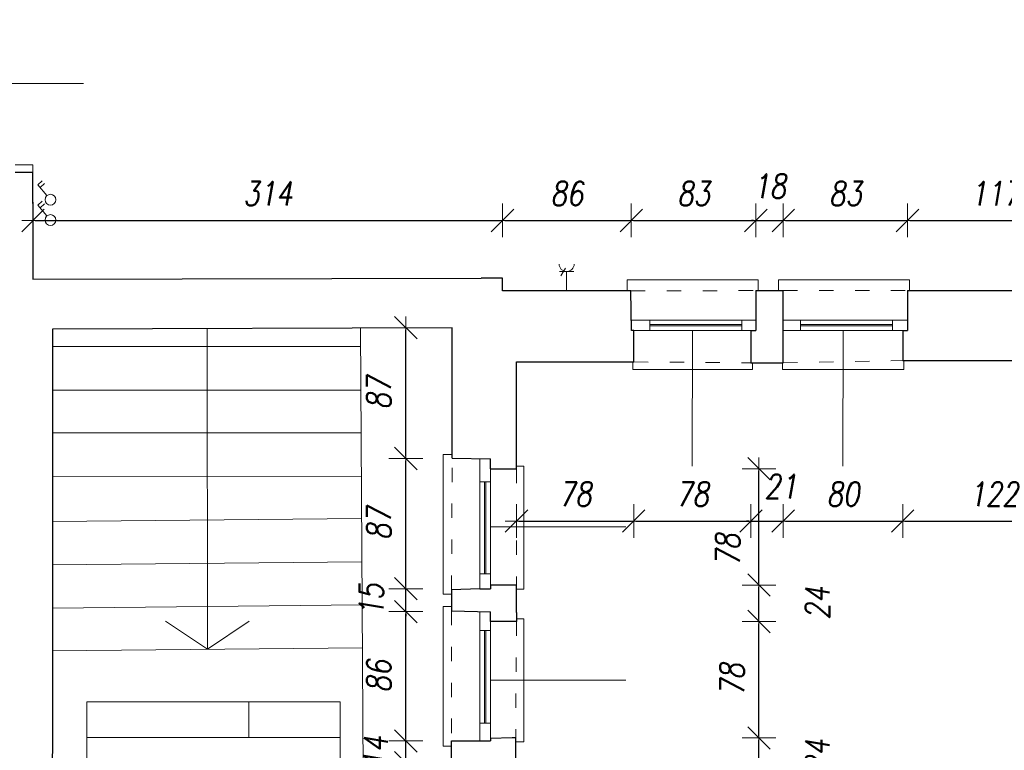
# Model space of a CAD drawing. Header units: millimetres. Extents: x -58431 to 28973, y -32170 to 9431.
# Tile 18 of 54: x -43813 to -37238, y -13951 to -9070. Entities that reach past the tile are written whole.
import ezdxf

# ---------------------------------------------------------------- set-up
doc = ezdxf.new("R2010")
doc.units = ezdxf.units.MM
doc.header["$LTSCALE"] = 8
doc.linetypes.add('ACAD_ISO03W100', pattern=[30, 12, -18])
doc.layers.get('Defpoints').update_dxf_attribs({"lineweight": 0})
for name, color, linetype, lineweight in [('A_DIMEN', 7, 'Continuous', 0), ('BAM_OPISY POWIERZCHNI', 40, 'Continuous', 0), ('BAM_WYPOSAŻENIE KUCHNIA', 110, 'Continuous', 0), ('instalacje', 6, 'Continuous', 0), ('piętro_dzwi i okna', 3, 'Continuous', 0), ('piętro_parapet', 6, 'Continuous', 0), ('piętro_podciąg', 2, 'ACAD_ISO03W100', 0), ('piętro_rzut', 7, 'Continuous', 30), ('piętro_schody', 4, 'Continuous', 0), ('RZUT_wymiarowanie', 2, 'Continuous', 0), ('wymiarowanie', 4, 'Continuous', 0)]:
    doc.layers.add(name, color=color, linetype=linetype, lineweight=lineweight)
doc.styles.add('ROMANS1', font='romans.shx', dxfattribs={"width": 0.8, "oblique": 10})
doc.dimstyles.new('NARCH100', dxfattribs={"dimscale": 100, "dimtxt": 1.6, "dimasz": 0.15, "dimexe": 0, "dimexo": 0, "dimgap": 1, "dimtad": 1, "dimdec": 0, "dimlfac": 0.1, "dimrnd": 1, "dimdsep": 46, "dimtxsty": 'ROMANS1', "dimblk": 'wym', "dimcen": -1.5, "dimse1": 1, "dimse2": 1, "dimclrd": 4, "dimclre": 4, "dimclrt": 3, "dimadec": 0, "dimazin": 0, "dimtfac": 0.04, "dimtdec": 0, "dimtmove": 2, "dimatfit": 3, "dimldrblk": 'wym', "dimfxl": 0, "dimtolj": 1, "dimarcsym": 0})

# ---------------------------------------------------------------- blocks, each defined once
blk = doc.blocks.new('fwergerg')
at = {"layer": 'instalacje'}
for p, q in [((12069.5, -9310.6), (12142.2, -9249.7)), ((12124.1, -9264.9), (12149.4, -9295.1)), ((12142.2, -9249.7), (12167.5, -9279.9))]:
    blk.add_line(p, q, dxfattribs=at)
blk.add_circle((12042, -9334.2), 36.2, dxfattribs=at)
blk = doc.blocks.new('wym')
at = {"layer": 'A_DIMEN', "color": 4, "ltscale": 100}
for p, q in [((-5, -5), (5, 5)), ((0, -7.5), (0, 7.5)), ((-5, 0), (5, 0))]:
    blk.add_line(p, q, dxfattribs=at)
blk = doc.blocks.new('*D400')
at = {"layer": 'BAM_OPISY POWIERZCHNI', "color": 4, "lineweight": -2, "transparency": 16777216}
blk.add_line((-43709.5, -10411.8), (-40604, -10411.8), dxfattribs=at)
at = {"layer": 'Defpoints', "color": 0, "transparency": 16777216}
for p in [(-40589, -10411.8), (-43724.5, -10802.7), (-40589, -10797.9)]:
    blk.add_point(p, dxfattribs=at)
at = {"layer": 'BAM_OPISY POWIERZCHNI', "color": 4, "lineweight": -2, "transparency": 16777216, "xscale": 15, "yscale": 15, "zscale": 15, "rotation": 179.9999999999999}
blk.add_blockref('wym', (-43724.5, -10411.8), dxfattribs=at)
at = {"layer": 'BAM_OPISY POWIERZCHNI', "color": 4, "lineweight": -2, "transparency": 16777216, "xscale": 15, "yscale": 15, "zscale": 15}
blk.add_blockref('wym', (-40589, -10411.8), dxfattribs=at)
at = {"layer": 'BAM_OPISY POWIERZCHNI', "color": 3, "transparency": 16777216, "insert": (-42156.7, -10231.8), "char_height": 160, "attachment_point": 5, "style": 'ROMANS1'}
blk.add_mtext('\\A1;314', dxfattribs=at)
blk = doc.blocks.new('*D401')
at = {"layer": 'BAM_OPISY POWIERZCHNI', "color": 4, "lineweight": -2, "transparency": 16777216}
blk.add_line((-40574, -10411.8), (-39744.1, -10411.8), dxfattribs=at)
at = {"layer": 'Defpoints', "color": 0, "transparency": 16777216}
for p in [(-39729.1, -10411.8), (-40589, -10797.9), (-39729.1, -11076.7)]:
    blk.add_point(p, dxfattribs=at)
at = {"layer": 'BAM_OPISY POWIERZCHNI', "color": 4, "lineweight": -2, "transparency": 16777216, "xscale": 15, "yscale": 15, "zscale": 15, "rotation": 179.9999999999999}
blk.add_blockref('wym', (-40589, -10411.8), dxfattribs=at)
at = {"layer": 'BAM_OPISY POWIERZCHNI', "color": 4, "lineweight": -2, "transparency": 16777216, "xscale": 15, "yscale": 15, "zscale": 15}
blk.add_blockref('wym', (-39729.1, -10411.8), dxfattribs=at)
at = {"layer": 'BAM_OPISY POWIERZCHNI', "color": 3, "transparency": 16777216, "insert": (-40159, -10231.8), "char_height": 160, "attachment_point": 5, "style": 'ROMANS1'}
blk.add_mtext('\\A1;86', dxfattribs=at)
blk = doc.blocks.new('*D402')
at = {"layer": 'BAM_OPISY POWIERZCHNI', "color": 4, "lineweight": -2, "transparency": 16777216}
blk.add_line((-39714.1, -10411.8), (-38911.7, -10411.8), dxfattribs=at)
at = {"layer": 'Defpoints', "color": 0, "transparency": 16777216}
for p in [(-38896.7, -10411.8), (-39729.1, -11076.7), (-38896.7, -11076.6)]:
    blk.add_point(p, dxfattribs=at)
at = {"layer": 'BAM_OPISY POWIERZCHNI', "color": 4, "lineweight": -2, "transparency": 16777216, "xscale": 15, "yscale": 15, "zscale": 15, "rotation": 179.9999999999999}
blk.add_blockref('wym', (-39729.1, -10411.8), dxfattribs=at)
at = {"layer": 'BAM_OPISY POWIERZCHNI', "color": 4, "lineweight": -2, "transparency": 16777216, "xscale": 15, "yscale": 15, "zscale": 15}
blk.add_blockref('wym', (-38896.7, -10411.8), dxfattribs=at)
at = {"layer": 'BAM_OPISY POWIERZCHNI', "color": 3, "transparency": 16777216, "insert": (-39312.9, -10231.8), "char_height": 160, "attachment_point": 5, "style": 'ROMANS1'}
blk.add_mtext('\\A1;83', dxfattribs=at)
blk = doc.blocks.new('*D403')
at = {"layer": 'BAM_OPISY POWIERZCHNI', "color": 4, "lineweight": -2, "transparency": 16777216}
for p, q in [((-38911.7, -10411.8), (-38926.7, -10411.8)), ((-38896.7, -10411.8), (-38713.9, -10411.8)), ((-38698.9, -10411.8), (-38683.9, -10411.8))]:
    blk.add_line(p, q, dxfattribs=at)
at = {"layer": 'Defpoints', "color": 0, "transparency": 16777216}
for p in [(-38713.9, -10411.8), (-38896.7, -11076.6), (-38713.9, -11076.7)]:
    blk.add_point(p, dxfattribs=at)
at = {"layer": 'BAM_OPISY POWIERZCHNI', "color": 4, "lineweight": -2, "transparency": 16777216, "xscale": 15, "yscale": 15, "zscale": 15}
for p, rotation in [((-38896.7, -10411.8), 359.9999999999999), ((-38713.9, -10411.8), 179.9999999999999)]:
    blk.add_blockref('wym', p, dxfattribs=dict(at, rotation=rotation))
at = {"layer": 'BAM_OPISY POWIERZCHNI', "color": 3, "transparency": 16777216, "insert": (-38805.3, -10181.8), "char_height": 160, "attachment_point": 5, "style": 'ROMANS1'}
blk.add_mtext('\\A1;18', dxfattribs=at)
blk = doc.blocks.new('*D404')
at = {"layer": 'BAM_OPISY POWIERZCHNI', "color": 4, "lineweight": -2, "transparency": 16777216}
blk.add_line((-38698.9, -10411.8), (-37899.4, -10411.8), dxfattribs=at)
at = {"layer": 'Defpoints', "color": 0, "transparency": 16777216}
for p in [(-37884.4, -10411.8), (-38713.9, -11076.7), (-37884.4, -11076.6)]:
    blk.add_point(p, dxfattribs=at)
at = {"layer": 'BAM_OPISY POWIERZCHNI', "color": 4, "lineweight": -2, "transparency": 16777216, "xscale": 15, "yscale": 15, "zscale": 15, "rotation": 179.9999999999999}
blk.add_blockref('wym', (-38713.9, -10411.8), dxfattribs=at)
at = {"layer": 'BAM_OPISY POWIERZCHNI', "color": 4, "lineweight": -2, "transparency": 16777216, "xscale": 15, "yscale": 15, "zscale": 15}
blk.add_blockref('wym', (-37884.4, -10411.8), dxfattribs=at)
at = {"layer": 'BAM_OPISY POWIERZCHNI', "color": 3, "transparency": 16777216, "insert": (-38299.1, -10231.8), "char_height": 160, "attachment_point": 5, "style": 'ROMANS1'}
blk.add_mtext('\\A1;83', dxfattribs=at)
blk = doc.blocks.new('*D405')
at = {"layer": 'BAM_OPISY POWIERZCHNI', "color": 4, "lineweight": -2, "transparency": 16777216}
blk.add_line((-37869.4, -10411.8), (-36728.1, -10411.8), dxfattribs=at)
at = {"layer": 'Defpoints', "color": 0, "transparency": 16777216}
for p in [(-36713.1, -10411.8), (-37884.4, -11076.6), (-36713.1, -11076.7)]:
    blk.add_point(p, dxfattribs=at)
at = {"layer": 'BAM_OPISY POWIERZCHNI', "color": 4, "lineweight": -2, "transparency": 16777216, "xscale": 15, "yscale": 15, "zscale": 15, "rotation": 179.9999999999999}
blk.add_blockref('wym', (-37884.4, -10411.8), dxfattribs=at)
at = {"layer": 'BAM_OPISY POWIERZCHNI', "color": 4, "lineweight": -2, "transparency": 16777216, "xscale": 15, "yscale": 15, "zscale": 15}
blk.add_blockref('wym', (-36713.1, -10411.8), dxfattribs=at)
at = {"layer": 'BAM_OPISY POWIERZCHNI', "color": 3, "transparency": 16777216, "insert": (-37298.8, -10231.8), "char_height": 160, "attachment_point": 5, "style": 'ROMANS1'}
blk.add_mtext('\\A1;117', dxfattribs=at)
blk = doc.blocks.new('*D509')
at = {"layer": 'BAM_OPISY POWIERZCHNI', "color": 4, "lineweight": -2, "transparency": 16777216}
blk.add_line((-40480.7, -12419.5), (-39727.5, -12419.5), dxfattribs=at)
at = {"layer": 'Defpoints', "color": 0, "transparency": 16777216}
for p in [(-40495.7, -11355.2), (-39712.5, -11355.2, 33955.8), (-39712.5, -12419.5)]:
    blk.add_point(p, dxfattribs=at)
at = {"layer": 'BAM_OPISY POWIERZCHNI', "color": 4, "lineweight": -2, "transparency": 16777216, "xscale": 15, "yscale": 15, "zscale": 15, "rotation": 179.9999999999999}
blk.add_blockref('wym', (-40495.7, -12419.5), dxfattribs=at)
at = {"layer": 'BAM_OPISY POWIERZCHNI', "color": 4, "lineweight": -2, "transparency": 16777216, "xscale": 15, "yscale": 15, "zscale": 15}
blk.add_blockref('wym', (-39712.5, -12419.5), dxfattribs=at)
at = {"layer": 'BAM_OPISY POWIERZCHNI', "color": 3, "transparency": 16777216, "insert": (-40104.1, -12239.5), "char_height": 160, "attachment_point": 5, "style": 'ROMANS1'}
blk.add_mtext('\\A1;78', dxfattribs=at)
blk = doc.blocks.new('*D510')
at = {"layer": 'BAM_OPISY POWIERZCHNI', "color": 4, "lineweight": -2, "transparency": 16777216}
blk.add_line((-39697.5, -12419.5), (-38944.6, -12419.5), dxfattribs=at)
at = {"layer": 'Defpoints', "color": 0, "transparency": 16777216}
for p in [(-39712.5, -11355.2, 33955.8), (-38929.6, -11362.9), (-38929.6, -12419.5)]:
    blk.add_point(p, dxfattribs=at)
at = {"layer": 'BAM_OPISY POWIERZCHNI', "color": 4, "lineweight": -2, "transparency": 16777216, "xscale": 15, "yscale": 15, "zscale": 15, "rotation": 179.9999999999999}
blk.add_blockref('wym', (-39712.5, -12419.5), dxfattribs=at)
at = {"layer": 'BAM_OPISY POWIERZCHNI', "color": 4, "lineweight": -2, "transparency": 16777216, "xscale": 15, "yscale": 15, "zscale": 15}
blk.add_blockref('wym', (-38929.6, -12419.5), dxfattribs=at)
at = {"layer": 'BAM_OPISY POWIERZCHNI', "color": 3, "transparency": 16777216, "insert": (-39321.1, -12239.5), "char_height": 160, "attachment_point": 5, "style": 'ROMANS1'}
blk.add_mtext('\\A1;78', dxfattribs=at)
blk = doc.blocks.new('*D511')
at = {"layer": 'BAM_OPISY POWIERZCHNI', "color": 4, "lineweight": -2, "transparency": 16777216}
for p, q in [((-38944.6, -12419.5), (-38959.6, -12419.5)), ((-38929.6, -12419.5), (-38714.7, -12419.5)), ((-38699.7, -12419.5), (-38684.7, -12419.5))]:
    blk.add_line(p, q, dxfattribs=at)
at = {"layer": 'Defpoints', "color": 0, "transparency": 16777216}
for p in [(-38929.6, -11362.9), (-38714.7, -11362.1), (-38714.7, -12419.5)]:
    blk.add_point(p, dxfattribs=at)
at = {"layer": 'BAM_OPISY POWIERZCHNI', "color": 4, "lineweight": -2, "transparency": 16777216, "xscale": 15, "yscale": 15, "zscale": 15}
for p, rotation in [((-38929.6, -12419.5), 359.9999999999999), ((-38714.7, -12419.5), 179.9999999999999)]:
    blk.add_blockref('wym', p, dxfattribs=dict(at, rotation=rotation))
at = {"layer": 'BAM_OPISY POWIERZCHNI', "color": 3, "transparency": 16777216, "insert": (-38730.8, -12188.1), "char_height": 160, "attachment_point": 5, "style": 'ROMANS1'}
blk.add_mtext('\\A1;21', dxfattribs=at)
blk = doc.blocks.new('*D512')
at = {"layer": 'BAM_OPISY POWIERZCHNI', "color": 4, "lineweight": -2, "transparency": 16777216}
blk.add_line((-38699.7, -12419.5), (-37931.2, -12419.5), dxfattribs=at)
at = {"layer": 'Defpoints', "color": 0, "transparency": 16777216}
for p in [(-38714.7, -11362.1), (-37916.2, -11347.2, 22637.2), (-37916.2, -12419.5)]:
    blk.add_point(p, dxfattribs=at)
at = {"layer": 'BAM_OPISY POWIERZCHNI', "color": 4, "lineweight": -2, "transparency": 16777216, "xscale": 15, "yscale": 15, "zscale": 15, "rotation": 179.9999999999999}
blk.add_blockref('wym', (-38714.7, -12419.5), dxfattribs=at)
at = {"layer": 'BAM_OPISY POWIERZCHNI', "color": 4, "lineweight": -2, "transparency": 16777216, "xscale": 15, "yscale": 15, "zscale": 15}
blk.add_blockref('wym', (-37916.2, -12419.5), dxfattribs=at)
at = {"layer": 'BAM_OPISY POWIERZCHNI', "color": 3, "transparency": 16777216, "insert": (-38315.5, -12239.5), "char_height": 160, "attachment_point": 5, "style": 'ROMANS1'}
blk.add_mtext('\\A1;80', dxfattribs=at)
blk = doc.blocks.new('*D513')
at = {"layer": 'BAM_OPISY POWIERZCHNI', "color": 4, "lineweight": -2, "transparency": 16777216}
blk.add_line((-37901.2, -12419.5), (-36714.6, -12419.5), dxfattribs=at)
at = {"layer": 'Defpoints', "color": 0, "transparency": 16777216}
for p in [(-37916.2, -11347.2, 22637.2), (-36699.6, -11347.2, 22637.2), (-36699.6, -12419.5)]:
    blk.add_point(p, dxfattribs=at)
at = {"layer": 'BAM_OPISY POWIERZCHNI', "color": 4, "lineweight": -2, "transparency": 16777216, "xscale": 15, "yscale": 15, "zscale": 15, "rotation": 179.9999999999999}
blk.add_blockref('wym', (-37916.2, -12419.5), dxfattribs=at)
at = {"layer": 'BAM_OPISY POWIERZCHNI', "color": 4, "lineweight": -2, "transparency": 16777216, "xscale": 15, "yscale": 15, "zscale": 15}
blk.add_blockref('wym', (-36699.6, -12419.5), dxfattribs=at)
at = {"layer": 'BAM_OPISY POWIERZCHNI', "color": 3, "transparency": 16777216, "insert": (-37307.9, -12239.5), "char_height": 160, "attachment_point": 5, "style": 'ROMANS1'}
blk.add_mtext('\\A1;122', dxfattribs=at)
blk = doc.blocks.new('*D705')
at = {"layer": 'BAM_OPISY POWIERZCHNI', "color": 4, "lineweight": -2, "transparency": 16777216}
for p, q in [((-41234.3, -13873.7), (-41234.3, -13858.7)), ((-41234.3, -14033.5), (-41234.3, -13888.7)), ((-41234.3, -14048.5), (-41234.3, -14063.5))]:
    blk.add_line(p, q, dxfattribs=at)
at = {"layer": 'Defpoints', "color": 0, "transparency": 16777216}
for p in [(-41234.3, -13888.7), (-40739.7, -13888.7, -16689.2), (-40739.8, -14033.5, -16689.2)]:
    blk.add_point(p, dxfattribs=at)
at = {"layer": 'BAM_OPISY POWIERZCHNI', "color": 4, "lineweight": -2, "transparency": 16777216, "xscale": 15, "yscale": 15, "zscale": 15}
for p, rotation in [((-41234.3, -13888.7), 270), ((-41234.3, -14033.5), 90)]:
    blk.add_blockref('wym', p, dxfattribs=dict(at, rotation=rotation))
at = {"layer": 'BAM_OPISY POWIERZCHNI', "color": 3, "transparency": 16777216, "insert": (-41433.6, -13966.4), "char_height": 160, "attachment_point": 5, "rotation": 90, "style": 'ROMANS1'}
blk.add_mtext('\\A1;14', dxfattribs=at)
blk = doc.blocks.new('*D706')
at = {"layer": 'BAM_OPISY POWIERZCHNI', "color": 4, "lineweight": -2, "transparency": 16777216}
blk.add_line((-41234.3, -13873.7), (-41234.3, -13039.4), dxfattribs=at)
at = {"layer": 'Defpoints', "color": 0, "transparency": 16777216}
for p in [(-41234.3, -13024.4), (-40739.8, -13024.4, -16689.2), (-40739.7, -13888.7, -16689.2)]:
    blk.add_point(p, dxfattribs=at)
at = {"layer": 'BAM_OPISY POWIERZCHNI', "color": 4, "lineweight": -2, "transparency": 16777216, "xscale": 15, "yscale": 15, "zscale": 15}
for p, rotation in [((-41234.3, -13024.4), 90), ((-41234.3, -13888.7), 270)]:
    blk.add_blockref('wym', p, dxfattribs=dict(at, rotation=rotation))
at = {"layer": 'BAM_OPISY POWIERZCHNI', "color": 3, "transparency": 16777216, "insert": (-41414.3, -13456.5), "char_height": 160, "attachment_point": 5, "rotation": 90, "style": 'ROMANS1'}
blk.add_mtext('\\A1;86', dxfattribs=at)
blk = doc.blocks.new('*D707')
at = {"layer": 'BAM_OPISY POWIERZCHNI', "color": 4, "lineweight": -2, "transparency": 16777216}
for p, q in [((-41234.3, -12856.7), (-41234.3, -12841.7)), ((-41234.3, -13024.4), (-41234.3, -12871.7)), ((-41234.3, -13039.4), (-41234.3, -13054.4))]:
    blk.add_line(p, q, dxfattribs=at)
at = {"layer": 'Defpoints', "color": 0, "transparency": 16777216}
for p in [(-41234.3, -12871.7), (-40739.7, -12871.7, -16689.2), (-40739.8, -13024.4, -16689.2)]:
    blk.add_point(p, dxfattribs=at)
at = {"layer": 'BAM_OPISY POWIERZCHNI', "color": 4, "lineweight": -2, "transparency": 16777216, "xscale": 15, "yscale": 15, "zscale": 15}
for p, rotation in [((-41234.3, -12871.7), 270), ((-41234.3, -13024.4), 90)]:
    blk.add_blockref('wym', p, dxfattribs=dict(at, rotation=rotation))
at = {"layer": 'BAM_OPISY POWIERZCHNI', "color": 3, "transparency": 16777216, "insert": (-41464.3, -12948.1), "char_height": 160, "attachment_point": 5, "rotation": 90, "style": 'ROMANS1'}
blk.add_mtext('\\A1;15', dxfattribs=at)
blk = doc.blocks.new('*D708')
at = {"layer": 'BAM_OPISY POWIERZCHNI', "color": 4, "lineweight": -2, "transparency": 16777216}
blk.add_line((-41234.3, -12856.7), (-41234.3, -12017), dxfattribs=at)
at = {"layer": 'Defpoints', "color": 0, "transparency": 16777216}
for p in [(-41234.3, -12002), (-40739.8, -12002, -16689.2), (-40739.7, -12871.7, -16689.2)]:
    blk.add_point(p, dxfattribs=at)
at = {"layer": 'BAM_OPISY POWIERZCHNI', "color": 4, "lineweight": -2, "transparency": 16777216, "xscale": 15, "yscale": 15, "zscale": 15}
for p, rotation in [((-41234.3, -12002), 90), ((-41234.3, -12871.7), 270)]:
    blk.add_blockref('wym', p, dxfattribs=dict(at, rotation=rotation))
at = {"layer": 'BAM_OPISY POWIERZCHNI', "color": 3, "transparency": 16777216, "insert": (-41414.3, -12436.9), "char_height": 160, "attachment_point": 5, "rotation": 90, "style": 'ROMANS1'}
blk.add_mtext('\\A1;87', dxfattribs=at)
blk = doc.blocks.new('*D709')
at = {"layer": 'BAM_OPISY POWIERZCHNI', "color": 4, "lineweight": -2, "transparency": 16777216}
blk.add_line((-41234.3, -11987), (-41234.3, -11143), dxfattribs=at)
at = {"layer": 'Defpoints', "color": 0, "transparency": 16777216}
for p in [(-41234.3, -11128), (-40925.4, -11128), (-40739.8, -12002, -16689.2)]:
    blk.add_point(p, dxfattribs=at)
at = {"layer": 'BAM_OPISY POWIERZCHNI', "color": 4, "lineweight": -2, "transparency": 16777216, "xscale": 15, "yscale": 15, "zscale": 15}
for p, rotation in [((-41234.3, -11128), 90), ((-41234.3, -12002), 270)]:
    blk.add_blockref('wym', p, dxfattribs=dict(at, rotation=rotation))
at = {"layer": 'BAM_OPISY POWIERZCHNI', "color": 3, "transparency": 16777216, "insert": (-41414.3, -11565), "char_height": 160, "attachment_point": 5, "rotation": 90, "style": 'ROMANS1'}
blk.add_mtext('\\A1;87', dxfattribs=at)
blk = doc.blocks.new('*D713')
at = {"layer": 'BAM_OPISY POWIERZCHNI', "color": 4, "lineweight": -2, "transparency": 16777216}
blk.add_line((-38876.1, -14093.7), (-38876.1, -13883.7), dxfattribs=at)
at = {"layer": 'Defpoints', "color": 0, "transparency": 16777216}
for p in [(-40500.7, -13868.7, -16689.2), (-38876.1, -13868.7), (-40500.7, -14108.7, -16689.2)]:
    blk.add_point(p, dxfattribs=at)
at = {"layer": 'BAM_OPISY POWIERZCHNI', "color": 4, "lineweight": -2, "transparency": 16777216, "xscale": 15, "yscale": 15, "zscale": 15}
for p, rotation in [((-38876.1, -13868.7), 90), ((-38876.1, -14108.7), 270)]:
    blk.add_blockref('wym', p, dxfattribs=dict(at, rotation=rotation))
at = {"layer": 'BAM_OPISY POWIERZCHNI', "color": 3, "transparency": 16777216, "insert": (-38486.1, -13988.7), "char_height": 160, "attachment_point": 5, "rotation": 90, "style": 'ROMANS1'}
blk.add_mtext('\\A1;24', dxfattribs=at)
blk = doc.blocks.new('*D714')
at = {"layer": 'BAM_OPISY POWIERZCHNI', "color": 4, "lineweight": -2, "transparency": 16777216}
blk.add_line((-38876.1, -13853.7), (-38876.1, -13105.5), dxfattribs=at)
at = {"layer": 'Defpoints', "color": 0, "transparency": 16777216}
for p in [(-40495.7, -13090.5, -16689.2), (-38876.1, -13090.5), (-40500.7, -13868.7, -16689.2)]:
    blk.add_point(p, dxfattribs=at)
at = {"layer": 'BAM_OPISY POWIERZCHNI', "color": 4, "lineweight": -2, "transparency": 16777216, "xscale": 15, "yscale": 15, "zscale": 15}
for p, rotation in [((-38876.1, -13090.5), 90), ((-38876.1, -13868.7), 270)]:
    blk.add_blockref('wym', p, dxfattribs=dict(at, rotation=rotation))
at = {"layer": 'BAM_OPISY POWIERZCHNI', "color": 3, "transparency": 16777216, "insert": (-39056.1, -13479.6), "char_height": 160, "attachment_point": 5, "rotation": 90, "style": 'ROMANS1'}
blk.add_mtext('\\A1;78', dxfattribs=at)
blk = doc.blocks.new('*D715')
at = {"layer": 'BAM_OPISY POWIERZCHNI', "color": 4, "lineweight": -2, "transparency": 16777216}
blk.add_line((-38876.1, -13075.5), (-38876.1, -12862), dxfattribs=at)
at = {"layer": 'Defpoints', "color": 0, "transparency": 16777216}
for p in [(-40495.7, -12847), (-38876.1, -12847), (-40495.7, -13090.5, -16689.2)]:
    blk.add_point(p, dxfattribs=at)
at = {"layer": 'BAM_OPISY POWIERZCHNI', "color": 4, "lineweight": -2, "transparency": 16777216, "xscale": 15, "yscale": 15, "zscale": 15}
for p, rotation in [((-38876.1, -12847), 90), ((-38876.1, -13090.5), 270)]:
    blk.add_blockref('wym', p, dxfattribs=dict(at, rotation=rotation))
at = {"layer": 'BAM_OPISY POWIERZCHNI', "color": 3, "transparency": 16777216, "insert": (-38486.1, -12968.8), "char_height": 160, "attachment_point": 5, "rotation": 90, "style": 'ROMANS1'}
blk.add_mtext('\\A1;24', dxfattribs=at)
blk = doc.blocks.new('*D716')
at = {"layer": 'BAM_OPISY POWIERZCHNI', "color": 4, "lineweight": -2, "transparency": 16777216}
blk.add_line((-38876.1, -12832), (-38876.1, -12085.2), dxfattribs=at)
at = {"layer": 'Defpoints', "color": 0, "transparency": 16777216}
for p in [(-40495.7, -12070.2), (-38876.1, -12070.2), (-40495.7, -12847)]:
    blk.add_point(p, dxfattribs=at)
at = {"layer": 'BAM_OPISY POWIERZCHNI', "color": 4, "lineweight": -2, "transparency": 16777216, "xscale": 15, "yscale": 15, "zscale": 15}
for p, rotation in [((-38876.1, -12070.2), 90), ((-38876.1, -12847), 270)]:
    blk.add_blockref('wym', p, dxfattribs=dict(at, rotation=rotation))
at = {"layer": 'BAM_OPISY POWIERZCHNI', "color": 3, "transparency": 16777216, "insert": (-39084.5, -12613.4), "char_height": 160, "attachment_point": 5, "rotation": 90, "style": 'ROMANS1'}
blk.add_mtext('\\A1;78', dxfattribs=at)

msp = doc.modelspace()

# ---------------------------------------------------------------- linework, layer by layer
at = {"layer": 'BAM_OPISY POWIERZCHNI'}
msp.add_line((-42281.9, -13626.5), (-42281.9, -13866.5), dxfattribs=at)
for points in [[(-41673.3, -13626.5), (-43363.9, -13626.5)], [(-43363.9, -13626.5), (-43363.9, -13866.5), (-41673.3, -13866.5), (-41673.3, -13626.5)], [(-43363.9, -13866.5), (-43363.9, -14106.5), (-41673.3, -14106.5), (-41673.3, -13866.5)]]:
    msp.add_lwpolyline(points, dxfattribs=at)
at = {"layer": 'instalacje'}
for points in [[(-40208.4, -10752.9), (-40112.5, -10752.9)], [(-40169.1, -10731.4), (-40199, -10781.1)], [(-40160.5, -10752.9), (-40160.5, -10880.9)]]:
    msp.add_lwpolyline(points, dxfattribs=at)
msp.add_arc((-40160.5, -10702.7), 50.2, 180, 360, dxfattribs=at)
at = {"layer": 'piętro_dzwi i okna'}
for points in [[(-43842.1, -10041), (-43724.5, -10041)], [(-43724.5, -10041), (-43724.5, -10088.5)], [(-39729.1, -11076.7), (-38896.7, -11076.6)], [(-39605.5, -11146.6), (-39605.5, -11076.7)], [(-39605.5, -11106.3), (-38990, -11106.3)], [(-38990, -11146.6), (-38990, -11076.6)], [(-38713.9, -11076.7), (-37884.4, -11076.6)], [(-38599, -11146.6), (-38599, -11076.7)], [(-38599, -11106.3), (-37983.5, -11106.3)], [(-37983.5, -11146.6), (-37983.5, -11076.6)], [(-39712.5, -11146.6), (-38929.6, -11146.6)], [(-39605.5, -11115.9), (-38990, -11115.9)], [(-38713.6, -11146.6), (-37916.2, -11146.6)], [(-38599, -11115.9), (-37983.5, -11115.9)]]:
    msp.add_lwpolyline(points, dxfattribs=at)
for points, elevation in [([(-40739.7, -12871.7), (-40739.8, -12002)], -16689.2), ([(-40669.8, -12847), (-40669.8, -12070.2)], -16689.2), ([(-40670.9, -12158.2), (-40739.8, -12158.2)], -16689.2), ([(-40710.1, -12772.2), (-40710.1, -12158.2)], -16689.2), ([(-40700.5, -12772.2), (-40700.5, -12158.2)], -16689.2), ([(-40670.2, -12772.2), (-40740.1, -12772.2)], -16689.2), ([(-40739.7, -13888.7), (-40739.8, -13024.4)], -16689.2), ([(-40669.8, -13872.4), (-40669.8, -13091.4)], -16689.2), ([(-40669.8, -13150.6), (-40739.8, -13150.6)], -33378.3), ([(-40710.1, -13770), (-40710.1, -13150.6)], -16689.2), ([(-40700.5, -13770), (-40700.5, -13150.6)], -16689.2), ([(-40669.8, -13770), (-40739.8, -13770)], -16689.2)]:
    msp.add_lwpolyline(points, dxfattribs=dict(at, elevation=elevation))
at = {"layer": 'piętro_parapet'}
for points in [[(-39757, -10880.9), (-39757, -10808.9), (-38882.2, -10808.9), (-38882.2, -10880.5)], [(-38746.6, -10880.5), (-38746.6, -10808.9), (-37871.8, -10808.9), (-37871.8, -10880)], [(-39719.5, -11355.2), (-39719.5, -11408), (-38919.2, -11408), (-38919.3, -11362.9)], [(-38718.8, -11362.1), (-38718.8, -11408), (-37909.3, -11408), (-37909.5, -11347.2)], [(-40925.3, -11974.4), (-40985.6, -11974.4), (-40985.6, -12907.1), (-40929.1, -12907.3)], [(-40495.7, -12874.3), (-40447.5, -12874.3), (-40447.5, -12052.7), (-40495.7, -12052.7)], [(-40929.4, -12989.7), (-40985.6, -12989.7), (-40985.6, -13922.4), (-40929.1, -13922.6)], [(-40500.7, -13893.4), (-40447.5, -13893.4), (-40447.5, -13071.8), (-40495.7, -13071.8)]]:
    msp.add_lwpolyline(points, dxfattribs=at)
at = {"layer": 'piętro_podciąg'}
for points in [[(-39732, -10880.9), (-38896.7, -10880.5)], [(-38714.8, -10880.4), (-37884.4, -10880)], [(-38714.7, -11362.1), (-37916.2, -11347.2)], [(-40929, -12879.2), (-40925.4, -11998.7)], [(-40929.6, -13019.5), (-40929.4, -13888.7)]]:
    msp.add_lwpolyline(points, dxfattribs=at)
for points, elevation in [([(-39712.5, -11356.6), (-38929.6, -11362.9)], 33955.8), ([(-40495.7, -12070.2), (-40495.7, -12847)], -16689.2), ([(-40495.7, -13090.5), (-40500.7, -13868.7)], -16689.2)]:
    msp.add_lwpolyline(points, dxfattribs=dict(at, elevation=elevation))
at = {"layer": 'piętro_rzut'}
for p, q in [((-39712.5, -11355.2, 33955.8), (-39712.5, -11146.6, 33955.8)), ((-37916.2, -11146.6, 22637.2), (-37916.2, -11347.2, 22637.2)), ((-40495.7, -12847, -16689.2), (-40669.8, -12847, -16689.2))]:
    msp.add_line(p, q, dxfattribs=at)
for points in [[(-43842.1, -10088.5), (-43724.5, -10088.5)], [(-43724.5, -10298.8), (-43724.5, -10088.5)], [(-43724.5, -10288.5), (-43724.5, -10802.7), (-40731.1, -10797.9)], [(-40589, -10880.9), (-40589, -10797.9), (-40731.1, -10797.9)], [(-39728.1, -11146.6), (-39732, -10880.9), (-40589, -10880.9)], [(-38896.7, -10880.5), (-38714.8, -10880.4)], [(-38896.7, -10880.5), (-38896.7, -11146.6)], [(-38713.6, -11146.6), (-38714.8, -10880.4)], [(-37884.4, -10880), (-36713.1, -10879.5)], [(-37884.4, -10880), (-37884.4, -11146.6)], [(-40925.4, -11998.7), (-40925.4, -11128), (-43593.1, -11137), (-43595.2, -16809.1)], [(-39712.5, -11146.6), (-39728.1, -11146.6)], [(-38929.6, -11146.6), (-38929.6, -11362.9), (-38714.7, -11362.1), (-38713.6, -11146.2)], [(-38929.6, -11146.6), (-38896.7, -11146.6)], [(-37916.2, -11146.6), (-37884.4, -11146.6)], [(-40495.7, -12070.2), (-40495.7, -11355.2), (-39712.5, -11355.2)], [(-40929, -12879.2), (-40929.6, -13019.5)], [(-40495.7, -13030.5), (-40495.7, -12847)], [(-40524.7, -13868.1), (-40669.8, -13872.4)], [(-40929.4, -14030.2), (-40929.4, -13888.7)]]:
    msp.add_lwpolyline(points, dxfattribs=at)
for points, elevation in [([(-37916.2, -11347.2), (-36699.6, -11347.2)], 22637.2), ([(-40925.5, -11998.7), (-40669.8, -12003.2)], -16689.2), ([(-40669.8, -12070.2), (-40669.8, -12003.2)], -16689.2), ([(-40669.8, -12070.2), (-40495.7, -12070.2)], -16689.2), ([(-40739.7, -12871.7), (-40929, -12879.2)], -16689.2), ([(-40739.7, -12871.7), (-40669.8, -12871.7)], -16689.2), ([(-40669.8, -12847), (-40669.8, -12871.7)], -16689.2), ([(-40929.7, -13019.5), (-40669.8, -13026.2)], -16689.2), ([(-40495.7, -13030.5), (-40495.7, -13090.5), (-40669.8, -13090.5), (-40669.8, -13026.2)], -16689.2), ([(-40669.8, -13872.4), (-40669.8, -13888.7)], -16689.2), ([(-40514.7, -14108.7), (-40500.7, -14108.7), (-40500.7, -13868.7), (-40524.7, -13868.1)], -16689.2), ([(-40929.4, -13888.7), (-40669.8, -13888.7)], -16689.2)]:
    msp.add_lwpolyline(points, dxfattribs=dict(at, elevation=elevation))
at = {"layer": 'piętro_schody'}
msp.add_line((-41504.6, -16744), (-41537, -11130.1), dxfattribs=at)
for points in [[(-43593.1, -11254.4), (-41536.3, -11253.9)], [(-43593.2, -11546.1), (-41534.6, -11545.6)], [(-43593.3, -11830.7), (-41532.9, -11830.2)], [(-43593.4, -12121.1), (-41531.3, -12120.6)], [(-43593.5, -12423.6), (-41529.6, -12402.1)], [(-43593.6, -12712.5), (-41528, -12691)], [(-43593.8, -13001.3), (-41526.3, -12979.8)], [(-43593.9, -13287), (-41524.7, -13265.5)]]:
    msp.add_lwpolyline(points, dxfattribs=at)
at = {"layer": 'RZUT_wymiarowanie'}
for points in [[(-42560.9, -11133.5), (-42559.3, -13276.3), (-42279.6, -13089)], [(-42559.3, -13276.3), (-42839.2, -13089)]]:
    msp.add_lwpolyline(points, dxfattribs=at)
at = {"layer": 'wymiarowanie'}
for points in [[(-44291.9, -9495.6), (-43386.5, -9496.2)], [(-39321.6, -12052.1), (-39321.1, -11146.6)], [(-38315.4, -12052.1), (-38314.9, -11146.6)], [(-40669.8, -12458.6), (-39764.4, -12459.2)], [(-40669.8, -13481.9), (-39764.4, -13482.4)]]:
    msp.add_lwpolyline(points, dxfattribs=at)

# ---------------------------------------------------------------- block references
at = {"layer": 'BAM_WYPOSAŻENIE KUCHNIA', "rotation": 89.99999999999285}
for p in [(-52941.8, -22315), (-52941.8, -22450.6)]:
    msp.add_blockref('fwergerg', p, dxfattribs=at)

# ---------------------------------------------------------------- dimensions: what is measured, and where the dimension line sits
at = {"layer": 'BAM_OPISY POWIERZCHNI'}
for base, p1, p2, picture, middle in [((-38713.9, -10411.8), (-38896.7, -11076.6), (-38713.9, -11076.7), '*D403', (-38805.3, -10181.8)), ((-40589, -10411.8), (-43724.5, -10802.7), (-40589, -10797.9), '*D400', (-42156.7, -10231.8)), ((-39729.1, -10411.8), (-40589, -10797.9), (-39729.1, -11076.7), '*D401', (-40159, -10231.8)), ((-38896.7, -10411.8), (-39729.1, -11076.7), (-38896.7, -11076.6), '*D402', (-39312.9, -10231.8)), ((-37884.4, -10411.8), (-38713.9, -11076.7), (-37884.4, -11076.6), '*D404', (-38299.1, -10231.8)), ((-36713.1, -10411.8), (-37884.4, -11076.6), (-36713.1, -11076.7), '*D405', (-37298.8, -10231.8)), ((-39712.5, -12419.5), (-40495.7, -11355.2), (-39712.5, -11355.2, 33955.8), '*D509', (-40104.1, -12239.5)), ((-38929.6, -12419.5), (-39712.5, -11355.2, 33955.8), (-38929.6, -11362.9), '*D510', (-39321.1, -12239.5)), ((-37916.2, -12419.5), (-38714.7, -11362.1), (-37916.2, -11347.2, 22637.2), '*D512', (-38315.5, -12239.5)), ((-36699.6, -12419.5), (-37916.2, -11347.2, 22637.2), (-36699.6, -11347.2, 22637.2), '*D513', (-37307.9, -12239.5))]:
    dim = msp.add_linear_dim(base=base, p1=p1, p2=p2, dimstyle='NARCH100', dxfattribs=at)
    dim.commit()
    dim.dimension.update_dxf_attribs({"geometry": picture, "text_midpoint": middle})
for base, p1, p2, picture, middle in [((-41234.3, -11128), (-40739.8, -12002, -16689.2), (-40925.4, -11128), '*D709', (-41414.3, -11565)), ((-41234.3, -12002), (-40739.7, -12871.7, -16689.2), (-40739.8, -12002, -16689.2), '*D708', (-41414.3, -12436.9)), ((-41234.3, -12871.7), (-40739.8, -13024.4, -16689.2), (-40739.7, -12871.7, -16689.2), '*D707', (-41464.3, -12948.1)), ((-38876.1, -12847), (-40495.7, -13090.5, -16689.2), (-40495.7, -12847), '*D715', (-38486.1, -12968.8)), ((-41234.3, -13024.4), (-40739.7, -13888.7, -16689.2), (-40739.8, -13024.4, -16689.2), '*D706', (-41414.3, -13456.5)), ((-38876.1, -13090.5), (-40500.7, -13868.7, -16689.2), (-40495.7, -13090.5, -16689.2), '*D714', (-39056.1, -13479.6)), ((-38876.1, -13868.7), (-40500.7, -14108.7, -16689.2), (-40500.7, -13868.7, -16689.2), '*D713', (-38486.1, -13988.7))]:
    dim = msp.add_linear_dim(base=base, p1=p1, p2=p2, angle=90, dimstyle='NARCH100', dxfattribs=at)
    dim.commit()
    dim.dimension.update_dxf_attribs({"geometry": picture, "text_midpoint": middle})
dim = msp.add_linear_dim(base=(-38714.7, -12419.5), p1=(-38929.6, -11362.9), p2=(-38714.7, -11362.1), dimstyle='NARCH100', dxfattribs=at)
dim.commit()
dim.dimension.update_dxf_attribs({"geometry": '*D511', "text_midpoint": (-38730.8, -12188.1), "dimtype": 160})
for base, p1, p2, picture, middle in [((-38876.1, -12070.2), (-40495.7, -12847), (-40495.7, -12070.2), '*D716', (-39084.5, -12613.4)), ((-41234.3, -13888.7), (-40739.8, -14033.5, -16689.2), (-40739.7, -13888.7, -16689.2), '*D705', (-41433.6, -13966.4))]:
    dim = msp.add_linear_dim(base=base, p1=p1, p2=p2, angle=90, dimstyle='NARCH100', dxfattribs=at)
    dim.commit()
    dim.dimension.update_dxf_attribs({"geometry": picture, "text_midpoint": middle, "dimtype": 160})

doc.saveas('drawing.dxf')
